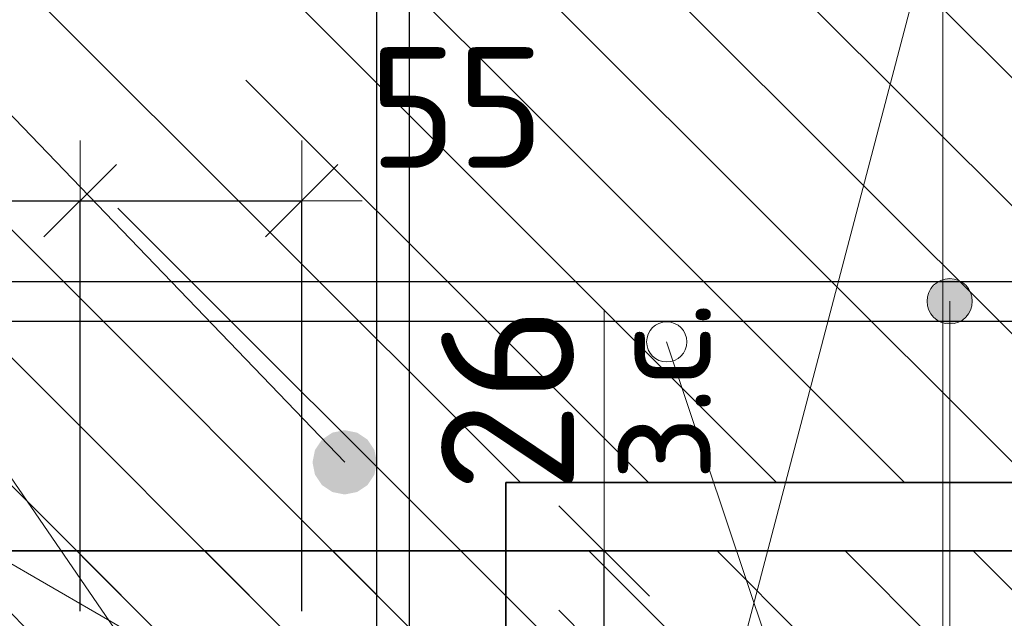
# Model space of a CAD drawing. Header units: metres. Extents: x -38 to 93, y -15 to 21.
# Tile 98 of 195: x 72.325 to 72.57, y 3.375 to 3.524. Entities that reach past the tile are written whole.
import ezdxf

# ---------------------------------------------------------------- set-up
doc = ezdxf.new("R2010")
doc.units = ezdxf.units.M
doc.header["$PDMODE"] = 65
for name, color, linetype, lineweight in [('XR$3$Арм. стержнями верхней зоны', 180, 'Continuous', 35), ('XR$3$Арм.стержн. Доп. арматура', 180, 'Continuous', 35), ('XR$3$ВК__отв в полу 1-2 эт', 220, 'Continuous', 25), ('XR$3$Размерная линия (1)', 7, 'Continuous', 13), ('XR$3$Размерная линия_ общее', 7, 'Continuous', 13), ('XR$5$Арм. стержнями нижней зоны', 180, 'Continuous', 35), ('XR$5$Арм.стержн. Арматура края', 96, 'Continuous', 35), ('XR$5$Арм.стержн. Хомут', 240, 'Continuous', 35), ('XR$5$Арм.стержн.горизонт. 1', 180, 'Continuous', 35)]:
    doc.layers.add(name, color=color, linetype=linetype, lineweight=lineweight)
doc.styles.add('ISOCPEUR', font='txt')
doc.dimstyles.new('DIMSTYLE_10', dxfattribs={"dimtxt": 0.033, "dimasz": 0.0375, "dimexe": 0, "dimexo": 0, "dimgap": 0.0165, "dimtad": 2, "dimdec": 0, "dimlfac": 1000, "dimrnd": 1, "dimzin": 12, "dimdsep": 46, "dimtxsty": 'ISOCPEUR', "dimblk1": 'ALL_ML_STRICH', "dimblk2": 'ALL_ML_STRICH', "dimsah": 1, "dimcen": 0, "dimclrd": 7, "dimclre": 256, "dimclrt": 7, "dimadec": 0, "dimazin": 0, "dimtfac": 1, "dimtdec": 0, "dimtix": 1, "dimtmove": 2, "dimatfit": 3, "dimfxl": 0, "dimtvp": 1.2, "dimtzin": 0, "dimlwd": 0, "dimlwe": -3, "dimarcsym": 0})
doc.dimstyles.new('DIMSTYLE_17', dxfattribs={"dimtxt": 0.03, "dimasz": 0.03, "dimexe": 0, "dimexo": 0, "dimgap": 0.015, "dimtad": 2, "dimdec": 0, "dimlfac": 1000, "dimrnd": 5, "dimzin": 12, "dimdsep": 46, "dimtxsty": 'ISOCPEUR', "dimblk1": 'ALL_ML_STRICH', "dimblk2": 'ALL_ML_STRICH', "dimsah": 1, "dimcen": 0, "dimclrd": 7, "dimclre": 256, "dimclrt": 7, "dimadec": 0, "dimazin": 0, "dimtfac": 1, "dimtdec": 0, "dimtix": 1, "dimtmove": 2, "dimatfit": 3, "dimfxl": 0, "dimtzin": 0, "dimlwd": 0, "dimlwe": -3, "dimarcsym": 0})
doc.dimstyles.new('DIMSTYLE_18', dxfattribs={"dimtxt": 0.03, "dimasz": 0.03, "dimexe": 0, "dimexo": 0, "dimgap": 0.015, "dimtad": 2, "dimdec": 0, "dimlfac": 1000, "dimrnd": 5, "dimzin": 12, "dimdsep": 46, "dimtxsty": 'ISOCPEUR', "dimblk1": 'ALL_ML_STRICH', "dimblk2": 'ALL_ML_STRICH', "dimsah": 1, "dimcen": 0, "dimclrd": 7, "dimclre": 256, "dimclrt": 7, "dimadec": 0, "dimazin": 0, "dimtfac": 1, "dimtdec": 0, "dimtix": 1, "dimtmove": 2, "dimatfit": 3, "dimfxl": 0, "dimtvp": 1.2, "dimtzin": 0, "dimlwd": 0, "dimlwe": -3, "dimarcsym": 0})
pattern_1 = [(135, (0, 0), (-0.031819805, -0.031819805), [0.4, -0.05, 0, -0.05]), (135, (-0.01591, -0.01591), (-0.031819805, -0.031819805), [0.8, -0.1, 0.1, -0.1])]

# ---------------------------------------------------------------- blocks, each defined once
blk = doc.blocks.new('ALL_ML_STRICH')
at = {"color": 0, "linetype": 'ByBlock', "lineweight": -2}
for p, q in [((0, -0.5), (0, 0.5)), ((-0.3, -0.3), (0.3, 0.3)), ((-1, 0), (0.5, 0))]:
    blk.add_line(p, q, dxfattribs=at)
blk = doc.blocks.new('*D80')
at = {"layer": 'DEFPOINTS', "color": 7, "linetype": 'Continuous', "lineweight": 13, "transparency": 33554687}
for p in [(72.25514, 3.47904), (72.25514, 3.35697), (72.34006, 3.35697)]:
    blk.add_point(p, dxfattribs=at)
at = {"layer": 'XR$3$Размерная линия (1)', "color": 9, "linetype": 'Continuous', "lineweight": -2, "true_color": 0xc7c7c7, "transparency": 33554687}
for p, q in [((72.25514, 3.37697), (72.25514, 3.47904)), ((72.34006, 3.37697), (72.34006, 3.47904))]:
    blk.add_line(p, q, dxfattribs=at)
at = {"layer": 'XR$3$Размерная линия (1)', "color": 7, "linetype": 'Continuous', "lineweight": -2, "transparency": 33554687}
blk.add_line((72.25514, 3.47904), (72.34006, 3.47904), dxfattribs=at)
at = {"layer": 'XR$3$Размерная линия (1)', "color": 7, "linetype": 'Continuous', "lineweight": 13, "transparency": 33554687, "xscale": 0.03, "yscale": 0.03, "zscale": 0.03, "rotation": 180}
blk.add_blockref('ALL_ML_STRICH', (72.25514, 3.47904), dxfattribs=at)
at = {"layer": 'XR$3$Размерная линия (1)', "color": 7, "linetype": 'Continuous', "lineweight": 13, "transparency": 33554687, "xscale": 0.03, "yscale": 0.03, "zscale": 0.03}
blk.add_blockref('ALL_ML_STRICH', (72.34006, 3.47904), dxfattribs=at)
at = {"layer": 'XR$3$Размерная линия (1)', "color": 7, "linetype": 'Continuous', "lineweight": 13, "transparency": 33554687, "insert": (72.2991, 3.50154), "char_height": 0.03, "width": 0.06, "attachment_point": 5, "style": 'ISOCPEUR'}
blk.add_mtext('\\A1;{85}', dxfattribs=at)
blk = doc.blocks.new('*D81')
at = {"layer": 'DEFPOINTS', "color": 7, "linetype": 'Continuous', "lineweight": 13, "transparency": 33554687}
for p in [(72.34006, 3.47904), (72.34006, 3.35697), (72.39514, 3.35697)]:
    blk.add_point(p, dxfattribs=at)
at = {"layer": 'XR$3$Размерная линия (1)', "color": 9, "linetype": 'Continuous', "lineweight": -2, "true_color": 0xc7c7c7, "transparency": 33554687}
for p, q in [((72.34006, 3.37697), (72.34006, 3.47904)), ((72.39514, 3.37697), (72.39514, 3.47904))]:
    blk.add_line(p, q, dxfattribs=at)
at = {"layer": 'XR$3$Размерная линия (1)', "color": 7, "linetype": 'Continuous', "lineweight": -2, "transparency": 33554687}
blk.add_line((72.34006, 3.47904), (72.39514, 3.47904), dxfattribs=at)
at = {"layer": 'XR$3$Размерная линия (1)', "color": 7, "linetype": 'Continuous', "lineweight": 13, "transparency": 33554687, "xscale": 0.03, "yscale": 0.03, "zscale": 0.03, "rotation": 180}
blk.add_blockref('ALL_ML_STRICH', (72.34006, 3.47904), dxfattribs=at)
at = {"layer": 'XR$3$Размерная линия (1)', "color": 7, "linetype": 'Continuous', "lineweight": 13, "transparency": 33554687, "xscale": 0.03, "yscale": 0.03, "zscale": 0.03}
blk.add_blockref('ALL_ML_STRICH', (72.39514, 3.47904), dxfattribs=at)
at = {"layer": 'XR$3$Размерная линия (1)', "color": 7, "linetype": 'Continuous', "lineweight": 13, "transparency": 33554687, "insert": (72.43366, 3.50224), "char_height": 0.03, "width": 0.06, "attachment_point": 5, "style": 'ISOCPEUR'}
blk.add_mtext('\\A1;{55}', dxfattribs=at)
blk = doc.blocks.new('*D190')
at = {"layer": 'DEFPOINTS', "color": 7, "linetype": 'Continuous', "lineweight": 13, "transparency": 33554687}
for p in [(72.43028, 3.39197), (72.43028, 3.36597), (72.47027, 3.36597)]:
    blk.add_point(p, dxfattribs=at)
at = {"layer": 'XR$3$Размерная линия_ общее', "color": 253, "linetype": 'Continuous', "lineweight": -2, "true_color": 0xa0a0a0, "transparency": 33554687}
for p, q in [((72.45028, 3.39197), (72.47027, 3.39197)), ((72.45028, 3.36597), (72.47027, 3.36597))]:
    blk.add_line(p, q, dxfattribs=at)
at = {"layer": 'XR$3$Размерная линия_ общее', "color": 7, "linetype": 'Continuous', "lineweight": -2, "transparency": 33554687}
blk.add_line((72.47027, 3.36597), (72.47027, 3.39197), dxfattribs=at)
at = {"layer": 'XR$3$Размерная линия_ общее', "color": 7, "linetype": 'Continuous', "lineweight": 13, "transparency": 33554687, "xscale": 0.0375, "yscale": 0.0375, "zscale": 0.0375}
for p, rotation in [((72.47027, 3.39197), 90), ((72.47027, 3.36597), 270)]:
    blk.add_blockref('ALL_ML_STRICH', p, dxfattribs=dict(at, rotation=rotation))
at = {"layer": 'XR$3$Размерная линия_ общее', "color": 7, "linetype": 'Continuous', "lineweight": 13, "transparency": 33554687, "insert": (72.4698, 3.40933), "char_height": 0.027, "width": 0.00135, "attachment_point": 1, "rotation": 90, "line_spacing_factor": 0.60241, "style": 'ISOCPEUR'}
blk.add_mtext('з.с.', dxfattribs=at)
at = {"layer": 'XR$3$Размерная линия_ общее', "color": 7, "linetype": 'Continuous', "lineweight": 13, "transparency": 33554687, "insert": (72.44627, 3.4297), "char_height": 0.033, "width": 0.066, "attachment_point": 5, "rotation": 90, "style": 'ISOCPEUR'}
blk.add_mtext('\\A1;{26}', dxfattribs=at)

msp = doc.modelspace()

# ---------------------------------------------------------------- hatches: boundary and pattern name
at = {"linetype": 'Continuous', "lineweight": 13, "transparency": 33554687}
h = msp.add_hatch(dxfattribs=at)
h.set_pattern_fill('__________540', scale=0.015, style=0, pattern_type=2)
h.set_pattern_definition(pattern_1)
h.paths.add_polyline_path([(72.44581, 3.609), (72.14581, 3.609), (72.14581, 3.249), (72.44581, 3.249)], flags=0)
h = msp.add_hatch(dxfattribs=at)
h.set_pattern_fill('__________540', scale=0.015, style=0, pattern_type=2)
h.set_pattern_definition(pattern_1)
h.paths.add_polyline_path([(72.44581, 3.609), (72.44581, 3.409), (72.62641, 3.409), (72.62641, 3.609)], flags=0)
h = msp.add_hatch(dxfattribs=at)
h.set_pattern_fill('__________540', scale=0.015, style=0, pattern_type=2)
h.set_pattern_definition(pattern_1)
h.paths.add_polyline_path([(72.20014, 3.39197), (72.20014, 3.19197), (72.62732, 3.19197), (72.62732, 3.39197)], flags=0)
at = {"layer": 'XR$5$Арм. стержнями нижней зоны', "linetype": 'Continuous', "lineweight": 13, "transparency": 33554687}
for points in [[(72.5513, 3.45686), (72.56098, 3.45686), (72.55895, 3.45889)], [(72.5513, 3.45686), (72.55895, 3.45889), (72.55333, 3.45889)], [(72.55333, 3.45889), (72.55895, 3.45889), (72.55614, 3.45967)], [(72.55051, 3.45405), (72.56176, 3.45405), (72.56098, 3.45686)], [(72.55051, 3.45405), (72.56098, 3.45686), (72.5513, 3.45686)], [(72.5513, 3.45124), (72.56176, 3.45405), (72.55051, 3.45405)], [(72.5513, 3.45124), (72.56098, 3.45124), (72.56176, 3.45405)], [(72.55333, 3.44921), (72.56098, 3.45124), (72.5513, 3.45124)], [(72.55333, 3.44921), (72.55895, 3.44921), (72.56098, 3.45124)], [(72.55895, 3.44921), (72.55333, 3.44921), (72.55614, 3.44842)]]:
    msp.add_hatch(color=7, dxfattribs=at).paths.add_polyline_path(points)
at = {"layer": 'XR$5$Арм.стержн.горизонт. 1', "linetype": 'Continuous', "lineweight": 50, "transparency": 33554687}
msp.add_hatch(color=7, dxfattribs=at).paths.add_polyline_path([(72.41381, 3.414), (72.4132, 3.41706), (72.41146, 3.41966), (72.40887, 3.42139), (72.40581, 3.422), (72.40274, 3.42139), (72.40015, 3.41966), (72.39841, 3.41706), (72.39781, 3.414), (72.39841, 3.41094), (72.40015, 3.40834), (72.40274, 3.40661), (72.40581, 3.406), (72.40887, 3.40661), (72.41146, 3.40834), (72.4132, 3.41094)])

# ---------------------------------------------------------------- linework, layer by layer
at = {"color": 7, "linetype": 'Continuous', "lineweight": 13, "transparency": 33554687}
for p, q in [((72.47027, 3.39197), (72.47027, 3.45197)), ((72.4858, 3.444), (72.55614, 3.234))]:
    msp.add_line(p, q, dxfattribs=at)
at = {"color": 7, "linetype": 'Continuous', "lineweight": 35, "transparency": 33554687}
for p, q in [((72.44581, 3.249), (72.44581, 3.409)), ((72.44581, 3.409), (72.62641, 3.409)), ((72.62732, 3.39197), (72.20014, 3.39197))]:
    msp.add_line(p, q, dxfattribs=at)
at = {"color": 7, "linetype": 'Continuous', "lineweight": 13, "transparency": 33554687}
msp.add_circle((72.48584, 3.44395), 0.005, dxfattribs=at)
at = {"layer": 'XR$3$Арм. стержнями верхней зоны', "color": 7, "linetype": 'Continuous', "lineweight": 13, "transparency": 33554687}
msp.add_line((72.55443, 3.5565), (72.55443, 3.36697), dxfattribs=at)
at = {"layer": 'XR$3$Арм.стержн. Доп. арматура', "color": 7, "linetype": 'Continuous', "lineweight": 13, "transparency": 33554687}
msp.add_line((72.10727, 3.51374), (72.39514, 3.34697), dxfattribs=at)
at = {"layer": 'XR$3$ВК__отв в полу 1-2 эт', "color": 7, "linetype": 'Continuous', "lineweight": 13, "transparency": 33554687}
msp.add_line((72.50014, 3.35092), (72.55439, 3.55752), dxfattribs=at)
at = {"layer": 'XR$5$Арм. стержнями нижней зоны', "color": 7, "linetype": 'Continuous', "lineweight": 13, "transparency": 33554687}
for p, q in [((72.55614, 3.45967), (72.55614, 3.45967)), ((72.55051, 3.45405), (72.55051, 3.45405)), ((72.55614, 3.234), (72.55614, 3.45405)), ((72.56176, 3.45405), (72.56176, 3.45405)), ((72.55614, 3.44842), (72.55614, 3.44842))]:
    msp.add_line(p, q, dxfattribs=at)
at = {"layer": 'XR$5$Арм. стержнями нижней зоны', "color": 4, "linetype": 'Continuous', "lineweight": 25, "transparency": 33554687}
msp.add_lwpolyline([(72.16578, 3.459), (72.63141, 3.459), (72.63141, 3.449), (72.16578, 3.449), (72.16578, 3.459)], dxfattribs=at)
msp.add_lwpolyline([(72.16578, 3.459), (72.63141, 3.459), (72.63141, 3.449), (72.16578, 3.449), (72.16578, 3.459)], dxfattribs=at)
at = {"layer": 'XR$5$Арм. стержнями нижней зоны', "color": 7, "linetype": 'Continuous', "lineweight": 13, "transparency": 33554687}
msp.add_circle((72.55614, 3.45405), 0.00563, dxfattribs=at)
at = {"layer": 'XR$5$Арм.стержн. Арматура края', "color": 4, "linetype": 'Continuous', "lineweight": 25, "transparency": 33554687}
for points in [[(72.63141, 3.449), (72.19433, 3.449), (72.18912, 3.44972), (72.18368, 3.45152), (72.17867, 3.45432), (72.17454, 3.45777), (72.17109, 3.4619), (72.16829, 3.46691), (72.16649, 3.47235), (72.16577, 3.47756), (72.16577, 3.55443)], [(72.63141, 3.449), (72.19433, 3.449), (72.18912, 3.44972), (72.18368, 3.45152), (72.17867, 3.45432), (72.17454, 3.45777), (72.17109, 3.4619), (72.16829, 3.46691), (72.16649, 3.47235), (72.16577, 3.47756), (72.16577, 3.55443)], [(72.17577, 3.55374), (72.17577, 3.47826), (72.17627, 3.47462), (72.17748, 3.47095), (72.17936, 3.4676), (72.18164, 3.46487), (72.18437, 3.46259), (72.18772, 3.46071), (72.19139, 3.4595), (72.19502, 3.459), (72.63141, 3.459), (72.63141, 3.449)], [(72.17577, 3.55374), (72.17577, 3.47826), (72.17627, 3.47462), (72.17748, 3.47095), (72.17936, 3.4676), (72.18164, 3.46487), (72.18437, 3.46259), (72.18772, 3.46071), (72.19139, 3.4595), (72.19502, 3.459), (72.63141, 3.459), (72.63141, 3.449)]]:
    msp.add_lwpolyline(points, dxfattribs=at)
at = {"layer": 'XR$5$Арм.стержн. Хомут', "color": 40, "linetype": 'Continuous', "lineweight": 25, "transparency": 33554687}
for points in [[(72.42181, 3.55732), (72.42181, 3.29968), (72.42113, 3.2948), (72.41945, 3.28972), (72.41683, 3.28504), (72.41362, 3.28119), (72.40977, 3.27797), (72.40509, 3.27535), (72.40001, 3.27368), (72.39513, 3.273), (72.39314, 3.273), (72.39062, 3.27318), (72.38804, 3.27359), (72.38551, 3.27425), (72.38309, 3.27513), (72.38076, 3.27622), (72.3785, 3.27755), (72.37638, 3.27907), (72.37448, 3.28073), (72.34784, 3.30736), (72.3535, 3.31302)], [(72.42181, 3.55732), (72.42181, 3.29968), (72.42113, 3.2948), (72.41945, 3.28972), (72.41683, 3.28504), (72.41362, 3.28119), (72.40977, 3.27797), (72.40509, 3.27535), (72.40001, 3.27368), (72.39513, 3.273), (72.39314, 3.273), (72.39062, 3.27318), (72.38804, 3.27359), (72.38551, 3.27425), (72.38309, 3.27513), (72.38076, 3.27622), (72.3785, 3.27755), (72.37638, 3.27907), (72.37448, 3.28073), (72.34784, 3.30736), (72.3535, 3.31302)], [(72.3535, 3.31302), (72.37993, 3.28659), (72.38136, 3.28535), (72.38288, 3.28425), (72.38449, 3.2833), (72.38615, 3.28252), (72.38788, 3.2819), (72.38969, 3.28143), (72.39154, 3.28113), (72.39342, 3.281), (72.39457, 3.281), (72.39819, 3.2815), (72.40185, 3.28271), (72.40521, 3.28459), (72.40794, 3.28687), (72.41022, 3.2896), (72.41209, 3.29295), (72.4133, 3.29661), (72.41381, 3.30023), (72.41381, 3.55677)], [(72.3535, 3.31302), (72.37993, 3.28659), (72.38136, 3.28535), (72.38288, 3.28425), (72.38449, 3.2833), (72.38615, 3.28252), (72.38788, 3.2819), (72.38969, 3.28143), (72.39154, 3.28113), (72.39342, 3.281), (72.39457, 3.281), (72.39819, 3.2815), (72.40185, 3.28271), (72.40521, 3.28459), (72.40794, 3.28687), (72.41022, 3.2896), (72.41209, 3.29295), (72.4133, 3.29661), (72.41381, 3.30023), (72.41381, 3.55677)]]:
    msp.add_lwpolyline(points, dxfattribs=at)
at = {"layer": 'XR$5$Арм.стержн.горизонт. 1', "color": 7, "linetype": 'Continuous', "lineweight": 13, "transparency": 33554687}
for q in [(72.40581, 3.289), (72.40581, 3.414)]:
    msp.add_line((72.10732, 3.72498), q, dxfattribs=at)

# ---------------------------------------------------------------- dimensions: what is measured, and where the dimension line sits
at = {"layer": 'XR$3$Размерная линия (1)', "color": 7, "linetype": 'Continuous', "lineweight": 13, "transparency": 33554687}
for base, p1, p2, dimstyle, picture, middle in [((72.34006, 3.47904), (72.25514, 3.37697), (72.34006, 3.37697), 'DIMSTYLE_17', '*D80', (72.2991, 3.50154)), ((72.39514, 3.47904), (72.34006, 3.37697), (72.39514, 3.37697), 'DIMSTYLE_18', '*D81', (72.43366, 3.50224))]:
    dim = msp.add_linear_dim(base=base, p1=p1, p2=p2, dimstyle=dimstyle, override={"dimpost": '<>', "dimclrd": 7, "dimclre": 9, "dimclrt": 7, "dimlwd": 0, "dimlwe": 65533}, dxfattribs=at)
    dim.commit()
    dim.dimension.update_dxf_attribs({"geometry": picture, "text_midpoint": middle, "dimtype": 160})
at = {"layer": 'XR$3$Размерная линия_ общее', "color": 7, "linetype": 'Continuous', "lineweight": 13, "transparency": 33554687}
dim = msp.add_linear_dim(base=(72.47027, 3.39197), p1=(72.45028, 3.36597), p2=(72.45028, 3.39197), angle=90, text='<>\\Xз.с.', dimstyle='DIMSTYLE_10', override={"dimpost": '<>', "dimclrd": 7, "dimclre": 253, "dimclrt": 7, "dimlwd": 0, "dimlwe": 65533}, dxfattribs=at)
dim.commit()
dim.dimension.update_dxf_attribs({"geometry": '*D190', "text_midpoint": (72.44627, 3.4297), "dimtype": 160})

doc.saveas('drawing.dxf')
